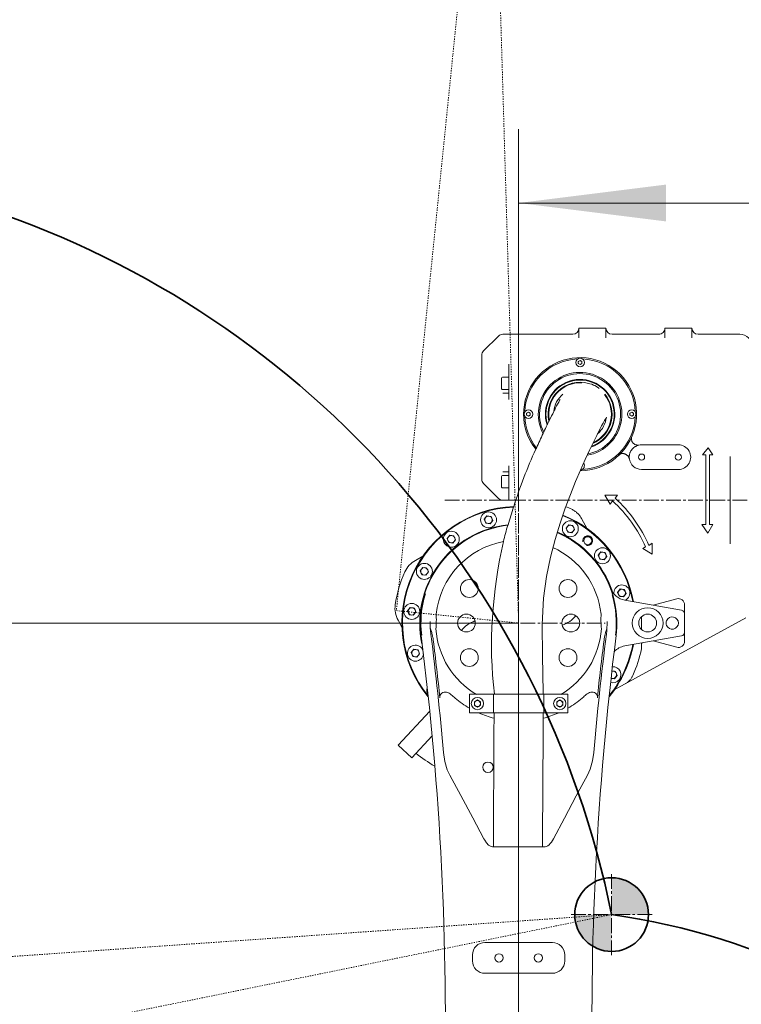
# Model space of a CAD drawing. Header units: millimetres. Extents: x -4455 to 4455, y -3150 to 3150.
# Tile 8 of 22: x -1795 to -1207, y 990 to 1791. Entities that reach past the tile are written whole.
import ezdxf

# ---------------------------------------------------------------- set-up
doc = ezdxf.new("R2010")
doc.units = ezdxf.units.MM
doc.linetypes.add('点画线', pattern=[18, 12, -2, 2, -2])
doc.linetypes.add('虚线', pattern=[2, 1, -1])
doc.layers.get('0').update_dxf_attribs({"lineweight": 35})
for name, color, linetype, lineweight in [('中心线层', 1, '点画线', 18), ('尺寸线层', 7, 'Continuous', 18), ('粗实线层', 7, 'Continuous', 35), ('细实线层', 7, 'Continuous', 18), ('虚线层', 6, '虚线', 18)]:
    doc.layers.add(name, color=color, linetype=linetype, lineweight=lineweight)
doc.styles.add('标准', font='txt', dxfattribs={"width": 0.667})
doc.dimstyles.new('标准', dxfattribs={"dimscale": 30, "dimtxt": 3.5, "dimasz": 4, "dimexe": 2, "dimexo": 0, "dimtad": 1, "dimdsep": 46, "dimtxsty": '标准', "dimblk": '_CAXARROW', "dimcen": 0, "dimdle": 6, "dimazin": 2, "dimtfac": 0.7071067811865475, "dimtdec": 3, "dimtmove": 2, "dimatfit": 3, "dimfxl": 0, "dimfrac": 2, "dimtolj": 1, "dimarcsym": 0})

# ---------------------------------------------------------------- blocks, each defined once
blk = doc.blocks.new('3214324')
at = {"layer": '虚线层', "color": 3}
for p, q in [((0, 0), (760, 100.0000000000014)), ((-1.364242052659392e-11, 99.99999999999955), (0, 0))]:
    blk.add_line(p, q, dxfattribs=at)
at = {"layer": '虚线层', "color": 1}
blk.add_line((760, 100.000000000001), (-1.364242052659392e-11, 99.99999999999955), dxfattribs=at)
blk = doc.blocks.new('231234')
at = {"layer": '中心线层'}
for p, q in [((169.9999999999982, 1211.7256102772), (169.9999999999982, 1406.451109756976)), ((109.9764969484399, 1382.225610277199), (1335.012314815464, 1382.225610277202)), ((99.49999999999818, 1282.225610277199), (240.4999999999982, 1282.2256102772))]:
    blk.add_line(p, q, dxfattribs=at)
at = {"layer": '细实线层', "color": 7, "linetype": 'Continuous'}
for p, q in [((141.464466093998, 1503.6900763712), (153.5355339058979, 1515.7611441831)), ((157.071067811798, 1517.2256102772), (213.9999999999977, 1517.2256102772)), ((169.9999999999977, 1462.2772387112), (169.9999999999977, 1517.2256102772)), ((218.9999999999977, 1522.2256102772), (218.9999999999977, 1514.296678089)), ((218.9999999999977, 1522.2256102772), (240.9999999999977, 1522.2256102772)), ((240.9999999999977, 1522.2256102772), (240.9999999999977, 1514.296678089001)), ((245.9999999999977, 1517.2256102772), (283.9999999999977, 1517.2256102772)), ((288.9999999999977, 1522.2256102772), (288.9999999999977, 1514.296678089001)), ((288.9999999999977, 1522.2256102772), (310.9999999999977, 1522.2256102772)), ((310.9999999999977, 1522.2256102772), (310.9999999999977, 1514.296678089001)), ((315.9999999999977, 1517.2256102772), (349.9999999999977, 1517.2256102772)), ((139.9999999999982, 1399.296678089), (139.9999999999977, 1500.1545424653)), ((161.9999999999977, 1492.9975898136), (161.9999999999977, 1464.2256102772)), ((218.4999999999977, 1495.091635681), (219.9999999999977, 1495.9576610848)), ((218.4999999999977, 1495.091635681), (218.4999999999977, 1493.3595848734)), ((219.9999999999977, 1492.4935594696), (218.4999999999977, 1493.3595848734)), ((219.9999999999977, 1495.9576610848), (221.4999999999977, 1495.091635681)), ((221.4999999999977, 1493.3595848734), (219.9999999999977, 1492.4935594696)), ((221.4999999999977, 1493.3595848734), (221.4999999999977, 1495.091635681)), ((155.9999999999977, 1481.4756102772), (155.9999999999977, 1472.9756102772)), ((161.9999999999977, 1482.2256102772), (156.7499999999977, 1482.2256102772)), ((161.9999999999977, 1472.2256102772), (156.7499999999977, 1472.2256102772)), ((161.9999999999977, 1469.2256102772), (157.071067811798, 1469.2256102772)), ((200.9430656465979, 1458.9253578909), (200.0755670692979, 1457.2493177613)), ((176.4999999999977, 1453.091635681), (177.9999999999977, 1453.9576610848)), ((176.4999999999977, 1453.091635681), (176.4999999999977, 1451.3595848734)), ((177.9999999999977, 1450.4935594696), (176.4999999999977, 1451.3595848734)), ((177.9999999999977, 1453.9576610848), (179.4999999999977, 1453.091635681)), ((179.4999999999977, 1451.3595848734), (177.9999999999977, 1450.4935594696)), ((179.4999999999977, 1451.3595848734), (179.4999999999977, 1453.091635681)), ((260.4999999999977, 1453.091635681), (261.9999999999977, 1453.9576610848)), ((260.4999999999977, 1453.091635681), (260.4999999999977, 1451.3595848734)), ((261.9999999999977, 1450.4935594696), (260.4999999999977, 1451.3595848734)), ((261.9999999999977, 1453.9576610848), (263.4999999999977, 1453.091635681)), ((263.4999999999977, 1451.3595848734), (261.9999999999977, 1450.4935594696)), ((263.4999999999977, 1451.3595848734), (263.4999999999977, 1453.091635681)), ((235.8827558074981, 1439.3915200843), (237.5549084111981, 1442.6643183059)), ((237.5549084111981, 1442.6643183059), (238.7204638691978, 1444.8657135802)), ((299.9999999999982, 1427.2256102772), (269.9999999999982, 1427.2256102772)), ((324.1867234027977, 1424.8381043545), (319.6262463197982, 1419.1196538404)), ((319.6262463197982, 1419.1196538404), (322.3899999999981, 1419.1196538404)), ((322.3899999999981, 1419.1196538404), (322.3899999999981, 1362.3565457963)), ((328.1537536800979, 1419.1196538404), (324.1867234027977, 1424.8381043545)), ((325.3899999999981, 1362.3565457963), (325.3899999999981, 1419.1196538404)), ((325.3899999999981, 1419.1196538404), (328.1537536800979, 1419.1196538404)), ((161.9999999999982, 1382.2256102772), (161.9999999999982, 1410.2256102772)), ((341.9999999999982, 1346.6025793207), (341.9999999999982, 1417.848641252)), ((161.9999999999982, 1402.2256102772), (156.7499999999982, 1402.2256102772)), ((157.071067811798, 1405.2256102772), (161.9999999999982, 1405.2256102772)), ((221.4999999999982, 1409.3595848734), (221.4578129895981, 1409.3352281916)), ((221.4999999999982, 1409.3595848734), (221.4999999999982, 1409.4290568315)), ((269.9999999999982, 1407.2256102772), (299.9999999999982, 1407.2256102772)), ((141.464466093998, 1395.7611441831), (153.5355339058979, 1383.6900763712)), ((155.9999999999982, 1401.4756102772), (155.9999999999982, 1392.9756102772)), ((161.9999999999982, 1392.2256102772), (156.7499999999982, 1392.2256102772)), ((250.4016091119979, 1386.3956102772), (240.0516494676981, 1386.3667076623)), ((240.0516494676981, 1386.3667076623), (244.4821215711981, 1379.056888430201)), ((248.5189996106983, 1383.7843473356), (250.4016091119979, 1386.3956102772)), ((167.7839571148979, 1382.2256102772), (157.071067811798, 1382.2256102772)), ((244.4821215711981, 1379.056888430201), (246.5031901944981, 1381.5625209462)), ((142.0716321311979, 1366.7199000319), (144.213957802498, 1369.4421124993)), ((143.357974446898, 1363.5034853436), (142.0716321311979, 1366.7199000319)), ((143.357974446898, 1363.5034853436), (146.7866424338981, 1363.0092831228)), ((147.6426257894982, 1368.9479102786), (144.213957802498, 1369.4421124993)), ((148.9289681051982, 1365.7314955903), (146.7866424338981, 1363.0092831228)), ((147.6426257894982, 1368.9479102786), (148.9289681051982, 1365.7314955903)), ((208.6444596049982, 1359.4407479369), (210.7867852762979, 1362.1629604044)), ((214.2154532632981, 1361.6687581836), (210.7867852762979, 1362.1629604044)), ((225.7192086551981, 1358.8990660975), (221.0522045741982, 1367.4357547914)), ((322.3899999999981, 1362.3565457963), (319.1122378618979, 1362.3565457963)), ((319.1122378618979, 1362.3565457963), (323.921774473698, 1355.423627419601)), ((323.921774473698, 1355.423627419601), (328.1537536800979, 1362.3565457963)), ((328.1537536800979, 1362.3565457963), (325.3899999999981, 1362.3565457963)), ((209.9308019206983, 1356.2243332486), (208.6444596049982, 1359.4407479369)), ((209.9308019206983, 1356.2243332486), (213.359469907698, 1355.7301310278)), ((215.5017955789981, 1358.4523434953), (213.359469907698, 1355.7301310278)), ((214.2154532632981, 1361.6687581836), (215.5017955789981, 1358.4523434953)), ((111.7911189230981, 1350.950144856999), (113.9334445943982, 1353.672357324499)), ((113.0774612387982, 1347.7337301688), (111.7911189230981, 1350.950144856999)), ((113.0774612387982, 1347.7337301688), (116.5061292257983, 1347.239527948)), ((117.3621125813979, 1353.1781551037), (113.9334445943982, 1353.672357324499)), ((118.648454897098, 1349.9617404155), (116.5061292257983, 1347.239527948)), ((117.3621125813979, 1353.1781551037), (118.648454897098, 1349.9617404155)), ((278.679999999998, 1347.1938757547), (275.9799999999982, 1345.3208191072)), ((278.679999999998, 1338.2838757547), (278.679999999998, 1347.1938757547)), ((234.801664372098, 1337.5000255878), (236.9439900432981, 1340.2222380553)), ((240.3726580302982, 1339.7280358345), (236.9439900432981, 1340.2222380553)), ((240.3726580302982, 1339.7280358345), (241.6590003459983, 1336.5116211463)), ((273.2180256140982, 1344.1496060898), (271.1085991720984, 1342.871085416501)), ((271.1085991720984, 1342.871085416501), (278.679999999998, 1338.2838757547)), ((86.08634837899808, 1333.2231501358), (92.14027442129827, 1336.5328391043)), ((236.088006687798, 1334.2836108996), (234.801664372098, 1337.5000255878)), ((236.088006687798, 1334.2836108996), (239.5166746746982, 1333.7894086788)), ((241.6590003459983, 1336.5116211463), (239.5166746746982, 1333.7894086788)), ((89.85039657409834, 1324.79294009), (91.992722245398, 1327.5151525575)), ((91.13673888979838, 1321.5765254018), (89.85039657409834, 1324.79294009)), ((95.42139023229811, 1327.0209503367), (91.992722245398, 1327.5151525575)), ((96.70773254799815, 1323.804535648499), (94.56540687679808, 1321.082323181)), ((95.42139023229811, 1327.0209503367), (96.70773254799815, 1323.804535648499)), ((91.13673888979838, 1321.5765254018), (94.56540687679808, 1321.082323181)), ((250.5714195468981, 1307.2195123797), (252.7137452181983, 1309.9417248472)), ((251.8577618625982, 1304.0030976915), (250.5714195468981, 1307.2195123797)), ((256.1424132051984, 1309.4475226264), (252.7137452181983, 1309.9417248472)), ((257.4287555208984, 1306.2311079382), (255.2864298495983, 1303.5088954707)), ((256.1424132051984, 1309.4475226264), (257.4287555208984, 1306.2311079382)), ((251.8577618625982, 1304.0030976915), (255.2864298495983, 1303.5088954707)), ((302.5209445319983, 1292.6627346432), (256.3488356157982, 1300.8041232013)), ((298.7059047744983, 1301.9173342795), (279.3893046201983, 1296.7414668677)), ((79.58974116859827, 1292.230483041), (81.73206683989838, 1294.9526955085)), ((80.8760834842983, 1289.0140683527), (79.58974116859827, 1292.230483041)), ((85.16073482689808, 1294.4584932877), (81.73206683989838, 1294.9526955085)), ((86.44707714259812, 1291.2420785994), (84.30475147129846, 1288.5198661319)), ((85.16073482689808, 1294.4584932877), (86.44707714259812, 1291.2420785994)), ((304.9999999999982, 1267.3635154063), (304.9999999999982, 1297.087705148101)), ((75.19500928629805, 1278.442469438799), (71.83353734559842, 1284.5911144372)), ((80.8760834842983, 1289.0140683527), (84.30475147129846, 1288.5198661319)), ((247.8597255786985, 1227.9183814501), (354.7969498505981, 1286.381096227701)), ((269.9999999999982, 1287.3532537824), (269.9999999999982, 1277.0953738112)), ((256.3488356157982, 1263.6470973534), (302.5209445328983, 1271.7884859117)), ((269.9999999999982, 1261.2808509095), (269.9999999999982, 1266.0541659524)), ((279.3893046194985, 1267.7097536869), (298.7059047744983, 1262.5338862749)), ((82.57124447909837, 1258.2201126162), (84.71357015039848, 1260.9423250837)), ((83.85758679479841, 1255.0036979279), (82.57124447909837, 1258.2201126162)), ((88.14223813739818, 1260.4481228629), (84.71357015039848, 1260.9423250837)), ((88.14223813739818, 1260.4481228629), (89.42858045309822, 1257.2317081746)), ((83.85758679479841, 1255.0036979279), (87.2862547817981, 1254.5094957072)), ((89.42858045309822, 1257.2317081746), (87.2862547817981, 1254.5094957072)), ((248.8632611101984, 1242.8746951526), (245.9055495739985, 1243.3010145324)), ((248.8632611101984, 1242.8746951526), (250.1496034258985, 1239.6582804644)), ((245.2267390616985, 1237.3368499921), (248.0072777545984, 1236.9360679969)), ((250.1496034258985, 1239.6582804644), (248.0072777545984, 1236.9360679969)), ((129.9999999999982, 1224.2256102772), (129.9999999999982, 1209.2256102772)), ((209.9999999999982, 1224.2256102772), (129.9999999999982, 1224.2256102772)), ((133.9999999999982, 1218.1689859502), (136.4999999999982, 1219.6123616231)), ((133.9999999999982, 1218.1689859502), (133.9999999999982, 1215.2822346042)), ((136.4999999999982, 1219.6123616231), (138.9999999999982, 1218.1689859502)), ((138.9999999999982, 1215.2822346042), (138.9999999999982, 1218.1689859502)), ((149.4999999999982, 1224.2256102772), (149.4999999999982, 1209.2256102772)), ((190.4999999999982, 1224.2256102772), (190.4999999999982, 1209.2256102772)), ((200.9999999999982, 1218.1689859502), (203.4999999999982, 1219.6123616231)), ((200.9999999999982, 1218.1689859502), (200.9999999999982, 1215.2822346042)), ((203.4999999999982, 1219.6123616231), (205.9999999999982, 1218.1689859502)), ((205.9999999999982, 1215.2822346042), (205.9999999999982, 1218.1689859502)), ((209.9999999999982, 1224.2256102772), (209.9999999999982, 1209.2256102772)), ((221.8543754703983, 1221.3129668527), (221.7235242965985, 1221.1954780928)), ((72.04910604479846, 1182.731903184), (97.62316585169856, 1210.6410920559)), ((136.4999999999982, 1213.8388589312), (133.9999999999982, 1215.2822346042)), ((138.9999999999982, 1215.2822346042), (136.4999999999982, 1213.8388589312)), ((203.4999999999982, 1213.8388589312), (200.9999999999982, 1215.2822346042)), ((205.9999999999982, 1215.2822346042), (203.4999999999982, 1213.8388589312)), ((209.9999999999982, 1209.2256102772), (129.9999999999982, 1209.2256102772)), ((83.10826609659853, 1172.5980500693), (99.5424808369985, 1190.5328483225)), ((83.10826609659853, 1172.5980500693), (72.04910604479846, 1182.731903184)), ((108.8469155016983, 1177.0226293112), (108.8595481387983, 1176.879505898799)), ((231.1407692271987, 1176.8830681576), (231.1530844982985, 1177.0226293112)), ((228.1900109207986, 1163.275104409), (226.0467268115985, 1158.4902939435)), ((113.9532276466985, 1158.4903760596), (113.9544433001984, 1158.488169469)), ((226.0467268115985, 1158.4902939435), (226.0455566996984, 1158.4881694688)), ((207.1865775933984, 1123.5390092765), (198.2692523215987, 1106.6699546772)), ((148.7410374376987, 1100.1098342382), (191.2589625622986, 1100.1098342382)), ((142.4999999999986, 1022.2256102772), (197.4999999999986, 1022.2256102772)), ((132.4999999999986, 1007.2256102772), (132.4999999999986, 1012.2256102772)), ((207.4999999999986, 1012.2256102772), (207.4999999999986, 1007.2256102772)), ((197.4999999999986, 997.2256102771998), (142.4999999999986, 997.2256102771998))]:
    blk.add_line(p, q, dxfattribs=at)
for points in [[(232.0459649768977, 1475.4127939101), (230.9963309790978, 1475.9198607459), (229.4694628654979, 1476.529302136), (227.9108224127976, 1477.007834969), (226.8552040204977, 1477.2402652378)], [(235.4245361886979, 1473.1047477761), (235.0121969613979, 1473.5231725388), (232.0459649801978, 1475.4127939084)], [(202.5843318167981, 1462.0685663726), (202.189226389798, 1461.2961318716), (201.6752243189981, 1460.3148770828), (200.9430656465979, 1458.9253578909)], [(203.6906068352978, 1464.2298943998), (203.357726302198, 1463.5893483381), (202.9769735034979, 1462.8450141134), (202.5843318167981, 1462.0685663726)], [(238.7204638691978, 1444.8657135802), (239.7911504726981, 1446.9420480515), (240.2826149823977, 1447.885969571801), (240.5525406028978, 1448.4019221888), (240.7557557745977, 1448.8061371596)], [(230.8272416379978, 1429.3762941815), (233.5863452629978, 1434.90621064), (235.8827558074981, 1439.3915200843)], [(220.2823278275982, 1406.7208174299), (224.1164378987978, 1415.2483079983), (227.647968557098, 1422.8202095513), (230.8272416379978, 1429.3762941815)], [(189.0163110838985, 1280.9861922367), (190.100571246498, 1302.3672943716), (192.563482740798, 1319.9996003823), (195.8354071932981, 1335.7201952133), (199.6146725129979, 1350.1609609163), (203.6883703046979, 1363.4786472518), (207.8860022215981, 1375.7176304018), (212.0985208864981, 1386.9671490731), (216.2529202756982, 1397.2926342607), (220.2823278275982, 1406.7208174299)], [(190.0051277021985, 1224.2268848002), (190.0089502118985, 1225.7110904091), (189.3591462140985, 1255.6081232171), (189.0163110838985, 1280.9861922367)], [(150.0050937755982, 1209.2249021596), (150.0033550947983, 1207.9847171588), (149.9235979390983, 1191.9105995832), (149.8304675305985, 1174.7907215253)], [(189.4863742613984, 1100.1125786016), (189.4938580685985, 1104.946380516), (189.7028958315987, 1151.3249127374), (189.9201112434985, 1191.2166597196), (189.9664960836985, 1209.2269842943)], [(113.9532276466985, 1158.4903760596), (111.9540062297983, 1162.8884937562), (109.9866057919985, 1169.570092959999), (108.8594567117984, 1176.880495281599)], [(149.8304675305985, 1174.7907215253), (149.7301586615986, 1156.5163889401), (149.6290077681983, 1136.9808909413), (149.5350535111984, 1116.0558071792), (149.4806225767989, 1100.1071135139)], [(231.1407625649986, 1176.8830254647), (230.1276015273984, 1170.0983562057), (228.1900109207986, 1163.275104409)], [(141.7307476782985, 1106.6699546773), (132.7552102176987, 1123.6483905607), (123.0438380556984, 1141.7645572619), (113.9544433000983, 1158.4881694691)], [(226.0455566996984, 1158.4881694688), (216.8973347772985, 1141.6555969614), (207.1865775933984, 1123.5390092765)], [(148.7410374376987, 1100.1096376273), (147.5842258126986, 1100.3163434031), (145.5504961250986, 1101.5468151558), (143.8621227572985, 1103.3292956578), (142.3712736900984, 1105.5203724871), (141.7307717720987, 1106.6699087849)], [(198.2692196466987, 1106.6698924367), (197.5081147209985, 1105.319075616), (196.6735833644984, 1104.0450020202), (195.7844816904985, 1102.8980719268), (194.8271804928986, 1101.8856016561), (193.7759939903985, 1101.0270543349), (192.6493611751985, 1100.4044227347), (191.4670824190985, 1100.1167805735), (191.2589625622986, 1100.1098339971)]]:
    blk.add_lwpolyline(points, dxfattribs=at)
for centre, radius in [((219.9999999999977, 1494.2256102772), 3.5), ((219.9999999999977, 1494.2256102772), 1.5), ((177.9999999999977, 1452.2256102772), 3.5), ((177.9999999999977, 1452.2256102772), 1.5), ((261.9999999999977, 1452.2256102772), 3.5), ((261.9999999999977, 1452.2256102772), 1.5), ((269.9999999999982, 1417.2256102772), 2.5), ((299.9999999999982, 1417.2256102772), 2.5), ((145.5003001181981, 1366.2256978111), 6.5), ((145.5003001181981, 1366.2256978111), 3), ((212.0731275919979, 1358.9465457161), 6.5), ((115.2197869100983, 1350.4559426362), 6.5), ((212.0731275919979, 1358.9465457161), 3), ((115.2197869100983, 1350.4559426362), 3), ((226.2322162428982, 1349.2643144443), 3.25), ((238.2303323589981, 1337.0058233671), 6.5), ((238.2303323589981, 1337.0058233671), 3), ((93.27906456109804, 1324.2987378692), 6.5), ((93.27906456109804, 1324.2987378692), 3), ((129.8615498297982, 1310.3308556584), 7.25), ((210.1384501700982, 1310.3308556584), 7.25), ((254.0000875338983, 1306.7253101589), 3), ((83.01840915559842, 1291.7362808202), 6.5), ((83.01840915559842, 1291.7362808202), 3), ((274.9999999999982, 1282.2256102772), 12.5), ((127.4999999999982, 1282.2256102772), 7.25), ((212.4999999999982, 1282.2256102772), 7.25), ((274.9999999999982, 1282.2256102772), 7.25), ((85.99991246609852, 1257.7259103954), 3), ((129.8615498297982, 1254.120364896), 7.25), ((210.1384501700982, 1254.120364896), 7.25), ((136.4999999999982, 1216.7256102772), 5), ((136.4999999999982, 1216.7256102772), 2.5), ((203.4999999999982, 1216.7256102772), 5), ((203.4999999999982, 1216.7256102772), 2.5), ((145.0505971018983, 1164.8478981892), 4.25), ((153.9999999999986, 1009.7256102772), 3.4), ((185.9999999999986, 1009.7256102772), 3.4)]:
    blk.add_circle(centre, radius, dxfattribs=at)
for centre, radius, start, end in [((157.071067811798, 1512.2256102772), 5, 90, 135.0000000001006), ((213.9999999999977, 1522.2256102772), 5, 270, 0), ((245.9999999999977, 1522.2256102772), 5, 180.0000000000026, 270), ((283.9999999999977, 1522.2256102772), 5, 270, 5.211020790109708e-12), ((315.9999999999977, 1522.2256102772), 5, 180.0000000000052, 270), ((349.9999999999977, 1507.2256102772), 10, 1.302755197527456e-12, 90), ((144.9999999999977, 1500.1545424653), 4.99999999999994, 135.0000000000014, 180), ((219.9999999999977, 1452.2256102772), 46.00000000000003, 270.2234096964, 218.3917964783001), ((219.9999999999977, 1452.2256102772), 45.00000000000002, 92.58677638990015, 177.4393700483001), ((219.9999999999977, 1452.2256102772), 45.00000000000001, 2.560629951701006, 87.41322361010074), ((219.9999999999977, 1452.2256102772), 33.99999999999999, 279.7429697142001, 207.5380955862), ((219.9999999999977, 1452.2256102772), 32.99999999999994, 280.9376287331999, 206.1441708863), ((156.7499999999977, 1481.4756102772), 0.75, 90, 180), ((219.9999999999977, 1452.2256102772), 28.25000000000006, 288.5208039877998, 198.0501226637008), ((219.9999999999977, 1452.2256102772), 27.74999999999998, 289.5256757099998, 196.9868864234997), ((219.9999999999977, 1452.2256102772), 26.00000000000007, 74.67596034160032, 192.7259767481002), ((219.9999999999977, 1452.2256102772), 25.49999999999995, 86.6856169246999, 191.2947904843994), ((156.7499999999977, 1472.9756102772), 0.75, 179.9999999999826, 270), ((219.9999999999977, 1452.2256102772), 21.49999999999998, 130.6575123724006, 174.1994502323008), ((219.9999999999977, 1452.2256102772), 26.00000000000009, 293.5145109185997, 38.75999999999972), ((219.9999999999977, 1452.2256102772), 25.49999999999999, 294.8410673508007, 38.75999999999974), ((219.9999999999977, 1452.2256102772), 45, 182.5606299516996, 217.7483320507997), ((219.9999999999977, 1452.2256102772), 45.00000000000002, 272.5867763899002, 357.4393700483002), ((219.9999999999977, 1452.2256102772), 21.50000000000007, 311.6540943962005, 353.7602222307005), ((269.9999999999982, 1417.2256102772), 10, 89.99999999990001, 102.7476842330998), ((299.9999999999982, 1417.2256102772), 10, 269.9999999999, 89.99999999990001), ((219.9999999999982, 1410.2256102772), 3.499999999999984, 274.8374568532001, 36.76784896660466), ((269.9999999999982, 1417.2256102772), 9.999999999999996, 187.2653253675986, 270), ((156.7499999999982, 1401.4756102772), 0.75, 90, 180), ((144.9999999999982, 1399.296678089), 5, 179.9999999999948, 224.9999999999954), ((156.7499999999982, 1392.9756102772), 0.75, 179.9999999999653, 270), ((157.071067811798, 1387.2256102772), 4.99999999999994, 225.0000000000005, 270), ((173.6899999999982, 1301.3256102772), 108.35, 23.28079445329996, 47.77696479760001), ((173.6899999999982, 1301.3256102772), 111.35, 23.27267240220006, 47.77713551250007), ((169.9999999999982, 1282.2256102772), 94.99999999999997, 92.41233897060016, 219.0064446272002), ((169.9999999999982, 1282.2256102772), 94.50000000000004, 92.52422990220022, 218.5353190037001), ((169.9999999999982, 1282.2256102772), 95.00000000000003, 10.53073024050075, 67.74415785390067), ((169.9999999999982, 1282.2256102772), 102.1698729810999, 65.0030518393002, 67.95915341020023), ((169.9999999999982, 1282.2256102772), 80.49999999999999, 96.07096810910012, 192.1664146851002), ((169.9999999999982, 1282.2256102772), 94.49999999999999, 10.64384643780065, 67.72423198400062), ((169.9999999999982, 1282.2256102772), 80.00000000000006, 96.24584106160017, 187.2051484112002), ((169.9999999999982, 1282.2256102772), 79.99999999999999, 352.7199421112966, 66.90393466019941), ((169.9999999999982, 1282.2256102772), 80.5, 18.69202393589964, 66.95278067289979), ((169.9999999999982, 1282.2256102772), 67.49999999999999, 100.5291396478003, 173.7988493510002), ((169.9999999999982, 1282.2256102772), 67.50000000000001, 6.201276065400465, 65.52769747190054), ((95.68024808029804, 1315.6744439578), 20.00000000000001, 118.6654829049, 155.7690842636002), ((169.9999999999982, 1282.2256102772), 101.5, 155.7690842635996, 171.5618815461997), ((258.9535582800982, 1315.5762394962), 14.99999999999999, 200.5521175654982, 260.0000000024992), ((254.0000875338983, 1306.7253101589), 6.500000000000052, 293.0812738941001, 188.373058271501), ((169.9999999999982, 1282.2256102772), 79.50000000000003, 162.6754391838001, 187.1831490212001), ((169.9999999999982, 1282.2256102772), 79.50000000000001, 352.7864427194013, 16.81594254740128), ((299.9999999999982, 1297.087705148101), 5, 2.605510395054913e-12, 104.9999999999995), ((89.38224352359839, 1294.1850141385), 20.00000000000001, 171.5618815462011, 208.665482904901), ((301.9999999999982, 1289.7083113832), 3, 4.342517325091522e-12, 80.00000002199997), ((169.9999999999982, 1282.2256102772), 72, 178.8873733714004, 187.2051484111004), ((142.7078670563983, 1260.3135250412), 24.99999999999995, 109.2947761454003, 140.2980964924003), ((197.2921329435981, 1304.1376955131), 24.99999999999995, 289.2947761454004, 320.2980964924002), ((169.9999999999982, 1282.2256102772), 72, 352.7948515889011, 1.112621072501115), ((294.9999999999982, 1282.2256102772), 4.999999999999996, 157.4999999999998, 202.5000000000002), ((294.9999999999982, 1282.2256102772), 5.000000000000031, 202.5150828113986, 157.4849171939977), ((169.9999999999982, 1282.2256102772), 67.5, 183.9797728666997, 239.4653201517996), ((169.9999999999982, 1282.2256102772), 67.49999999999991, 300.5346798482, 356.0220412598), ((301.9999999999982, 1274.742909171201), 2.999999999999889, 279.9999999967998, 0), ((-2389.626863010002, 958.6358666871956), 2500, 349.8897756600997, 7.205148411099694), ((-2389.626863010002, 958.6358666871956), 2508, 4.992157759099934, 7.205148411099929), ((-2389.626863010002, 958.6358666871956), 2509.3397458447, 6.00923448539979, 7.08810650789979), ((2729.626863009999, 958.6358666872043), 2500, 172.7948515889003, 190.1102243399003), ((2729.626863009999, 958.6358666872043), 2508, 172.7948515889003, 175.0077842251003), ((2729.626863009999, 958.6358666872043), 2509.3397458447, 172.9118934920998, 173.9907655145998), ((274.8835432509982, 1263.7406879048), 5, 150.4896395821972, 167.6097085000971), ((299.9999999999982, 1267.3635154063), 4.999999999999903, 254.9999999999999, 0), ((85.99991246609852, 1257.7259103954), 6.499999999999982, 19.31165502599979, 354.0387948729), ((169.9999999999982, 1282.2256102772), 95.00000000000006, 320.9899468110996, 349.4568494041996), ((169.9999999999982, 1282.2256102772), 94.50000000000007, 321.4528485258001, 349.3426217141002), ((258.9535582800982, 1248.8749810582), 14.99999999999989, 99.99999999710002, 138.2552905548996), ((169.9999999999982, 1282.2256102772), 102.1698729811, 335.3385062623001, 348.1705379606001), ((246.7209354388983, 1240.1524826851), 6.500000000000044, 253.3422529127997, 93.70225853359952), ((246.7209354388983, 1240.1524826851), 2.999999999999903, 240.5065896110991, 106.4440359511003), ((101.7696676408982, 1227.445397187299), 6.500000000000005, 161.4814692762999, 210.2547228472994), ((169.9999999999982, 1282.2256102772), 79.99999999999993, 229.7184577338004, 239.9908100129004), ((169.9999999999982, 1282.2256102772), 79.99999999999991, 300.0092040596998, 310.2815422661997), ((169.9999999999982, 1282.2256102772), 80.00000000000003, 246.3115701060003, 255.4584625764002), ((169.9999999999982, 1282.2256102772), 80.00000000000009, 284.5004077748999, 293.6884811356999), ((169.9999999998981, 1282.2256102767), 135, 231.7480226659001, 239.5949271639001), ((142.4999999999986, 1012.2256102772), 10, 90, 179.9999999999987), ((197.4999999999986, 1012.2256102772), 10, 0, 90), ((142.4999999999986, 1007.2256102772), 10, 179.9999999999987, 270), ((197.4999999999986, 1007.2256102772), 10, 270, 0)]:
    blk.add_arc(centre, radius, start, end, dxfattribs=at)
at = {"layer": '细实线层', "color": 2, "linetype": 'Continuous'}
for centre, radius, start, end in [((226.2322162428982, 1349.2643144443), 4.000000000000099, 254.9999999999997, 195.0000000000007), ((143.3924679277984, 1315.366057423), 7.999999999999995, 182.6038500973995, 194.9999999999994)]:
    blk.add_arc(centre, radius, start, end, dxfattribs=at)
at = {"layer": '细实线层', "color": 7, "linetype": 'Continuous'}
for points, knots in [([(200.0755670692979, 1457.2493177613), (199.5850256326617, 1456.300109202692), (197.8780579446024, 1452.967496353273), (196.037079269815, 1449.397602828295), (194.3732392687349, 1445.944926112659), (193.7468591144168, 1444.696122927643), (192.2973319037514, 1441.7723926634), (191.0632546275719, 1439.248522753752), (188.2746596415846, 1432.929179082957), (186.0865681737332, 1428.273587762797), (177.1091041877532, 1408.921973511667), (171.0507993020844, 1392.788202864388), (164.3560526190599, 1372.043411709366), (163.1430025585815, 1366.796761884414), (159.7946034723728, 1357.651139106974), (148.8333652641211, 1312.627492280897), (145.2316211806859, 1265.432179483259), (150.3702726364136, 1224.2256102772)], [0, 0, 0, 0, 663.7800361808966, 2326.201538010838, 2494.900249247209, 3044.772817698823, 3194.094005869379, 4522.259759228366, 4789.390982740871, 7485.094270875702, 7717.641715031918, 18042.25380761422, 18152.65689475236, 21259.84684143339, 21375.14308428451, 24202.50276611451, 50000.10257341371, 50000.10257341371, 50000.10257341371, 50000.10257341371]), ([(260.0678400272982, 1416.1800746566), (260.0648199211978, 1416.2178028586), (260.0591883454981, 1416.2934062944), (260.0272757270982, 1416.4416505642), (260.019702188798, 1416.6312056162), (260.004591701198, 1416.8574623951), (259.999105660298, 1417.1601779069), (260.0024411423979, 1417.538517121), (260.0299896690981, 1418.1432305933), (260.1173865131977, 1418.8960294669), (260.3166598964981, 1419.7831742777), (260.5983248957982, 1420.6474474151), (261.0651475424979, 1421.764275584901), (261.8207417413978, 1423.0858427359), (263.0319874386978, 1424.4494511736), (264.203927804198, 1425.416333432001), (265.2392796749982, 1426.0473240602), (266.3365576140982, 1426.559927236), (267.2037145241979, 1426.8457110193), (267.7934198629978, 1426.9791226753)], [0, 0, 0, 0, 429.7854322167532, 859.3438596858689, 1717.934281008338, 2576.790735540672, 3436.037122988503, 5154.36574423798, 6872.727535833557, 10308.31849128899, 13744.04413395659, 17180.12998482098, 20616.41008773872, 27481.56301897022, 34348.12038133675, 41215.82047201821, 44652.46310219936, 48088.67832620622, 54954.18505797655, 54954.18505797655, 54954.18505797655, 54954.18505797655]), ([(267.793420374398, 1426.9791227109), (267.3683109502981, 1426.9205298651), (266.7096201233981, 1426.9206379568), (265.8591209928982, 1427.1147003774), (265.2309609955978, 1427.3504278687), (264.6011999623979, 1427.612126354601), (263.8084505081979, 1428.0727599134), (262.9570910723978, 1428.8373878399), (262.1982294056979, 1429.9549622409), (261.7724342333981, 1431.2144205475), (261.7297800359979, 1432.5268900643), (261.9602489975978, 1433.3703115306), (262.1327716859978, 1433.7640407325)], [0, 0, 0, 0, 4090.28524164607, 6167.382368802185, 8290.606151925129, 10477.51850077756, 12660.92948179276, 17001.48889029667, 21257.44975668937, 25406.61629683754, 29500.7196049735, 33598.05780467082, 33598.05780467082, 33598.05780467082, 33598.05780467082]), ([(260.0803536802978, 1415.9604560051), (260.0397556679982, 1416.171923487), (259.9147790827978, 1416.5888828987), (259.6454868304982, 1417.1852958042), (259.2918758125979, 1417.7450536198), (258.8502836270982, 1418.2497507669), (258.3520732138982, 1418.7120397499), (257.808158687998, 1419.1323947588), (257.2270059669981, 1419.4983464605), (256.619790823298, 1419.7954765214), (256.000771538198, 1420.0236893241), (255.1550419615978, 1420.2243346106), (254.0536927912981, 1420.185364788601), (252.802981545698, 1419.7692190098), (252.0821048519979, 1419.2570267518), (251.7677254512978, 1418.9568318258)], [0, 0, 0, 0, 2589.452028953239, 5206.058553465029, 7851.822277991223, 10518.60530786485, 13246.82027754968, 16014.58153299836, 18773.4771085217, 21491.09984231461, 24128.84789093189, 26693.86886621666, 31904.69360393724, 37127.38307405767, 42354.71238432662, 42354.71238432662, 42354.71238432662, 42354.71238432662]), ([(213.1739209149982, 1374.8252594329), (214.0034973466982, 1374.4384595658), (215.6116352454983, 1373.5473959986), (217.7798771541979, 1371.8415746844), (219.6213367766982, 1369.7871294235), (220.6131147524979, 1368.238938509), (221.0522045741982, 1367.4357547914)], [0, 0, 0, 0, 3532.202008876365, 7064.084812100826, 10596.18496802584, 14128.58251507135, 14128.58251507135, 14128.58251507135, 14128.58251507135]), ([(102.8955717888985, 1289.5178718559), (103.0208637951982, 1287.5176135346), (103.0846205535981, 1283.5099569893), (102.8637888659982, 1279.5078156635), (102.6597515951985, 1277.5189191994)], [0, 0, 0, 0, 3859.620583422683, 7709.913585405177, 7709.913585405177, 7709.913585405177, 7709.913585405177]), ([(237.3395994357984, 1277.5254529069), (237.1358766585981, 1279.5133632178), (236.9153978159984, 1283.5134871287), (236.9792307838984, 1287.5191129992), (237.1044740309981, 1289.5183616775)], [0, 0, 0, 0, 3684.052020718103, 7377.037790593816, 7377.037790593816, 7377.037790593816, 7377.037790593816]), ([(98.10595803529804, 1278.3211834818), (98.19728460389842, 1278.0439738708), (98.59887079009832, 1276.8034205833), (98.97010741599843, 1275.5528763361), (99.23540848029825, 1274.5761904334)], [0, 0, 0, 0, 1719.381029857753, 7681.523414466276, 7681.523414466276, 7681.523414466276, 7681.523414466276]), ([(99.23540848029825, 1274.5761904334), (99.29889066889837, 1274.3424855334), (99.5509553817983, 1273.3933786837), (99.78034262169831, 1272.4381618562), (99.9371049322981, 1271.7151230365)], [0, 0, 0, 0, 1888.384490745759, 7657.381191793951, 7657.381191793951, 7657.381191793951, 7657.381191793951]), ([(239.9975641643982, 1271.411262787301), (240.0465584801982, 1271.6443957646), (240.2472204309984, 1272.5653492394), (240.4730903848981, 1273.4807339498), (240.6532415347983, 1274.1616172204)], [0, 0, 0, 0, 1846.169948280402, 7304.362304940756, 7304.362304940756, 7304.362304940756, 7304.362304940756]), ([(240.6532415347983, 1274.1616172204), (240.7523742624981, 1274.5362904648), (241.1354079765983, 1275.9317856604), (241.5625517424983, 1277.3149651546), (241.8940609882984, 1278.3212499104)], [0, 0, 0, 0, 1961.146860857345, 7322.311532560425, 7322.311532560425, 7322.311532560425, 7322.311532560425]), ([(99.9371049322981, 1271.7151230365), (99.99836971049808, 1271.432549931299), (100.2348418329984, 1270.293489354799), (100.4275449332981, 1269.1447902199), (100.5354197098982, 1268.2772169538)], [0, 0, 0, 0, 1897.876346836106, 7636.39846657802, 7636.39846657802, 7636.39846657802, 7636.39846657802]), ([(239.4645613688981, 1268.2770647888), (239.5627816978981, 1269.0669934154), (239.7338212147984, 1270.1140647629), (239.9432936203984, 1271.1530235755), (239.9975641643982, 1271.411262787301)], [0, 0, 0, 0, 5475.980733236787, 7291.284836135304, 7291.284836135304, 7291.284836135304, 7291.284836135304]), ([(262.8508211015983, 1239.5945833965), (262.5401611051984, 1238.9179519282), (261.8405893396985, 1237.5990408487), (260.5461412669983, 1235.7701691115), (258.9731001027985, 1234.1702466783), (257.7379836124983, 1233.3189258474), (257.0850874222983, 1232.9619792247)], [0, 0, 0, 0, 3121.8420874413, 6243.023762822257, 9363.314494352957, 12483.31040504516, 12483.31040504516, 12483.31040504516, 12483.31040504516]), ([(118.2764757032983, 1221.1954780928), (117.7396986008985, 1221.6503865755), (116.6808134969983, 1222.5776675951), (115.0928525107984, 1223.9695893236), (113.3882226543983, 1225.2266474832), (111.4337780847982, 1226.0979318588), (109.2626829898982, 1226.2114959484), (107.2633108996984, 1225.2925434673), (106.0002231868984, 1223.4888936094), (105.8505885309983, 1222.0338511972), (105.9241498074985, 1221.3355109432)], [0, 0, 0, 0, 3040.321752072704, 6081.489290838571, 9124.583759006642, 12165.36869727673, 15201.31231099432, 18230.83886097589, 21258.32490898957, 24292.55768532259, 24292.55768532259, 24292.55768532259, 24292.55768532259]), ([(234.0758501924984, 1221.3355109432), (234.1486617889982, 1222.026766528), (234.0038066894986, 1223.466004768), (232.7695492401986, 1225.2596631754), (230.8046292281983, 1226.1951941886), (228.6545951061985, 1226.117711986), (226.7072553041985, 1225.2831699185), (225.0089252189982, 1224.0535292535), (223.4342704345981, 1222.6795792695), (222.3874196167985, 1221.7609607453), (221.8574788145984, 1221.3093254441)], [0, 0, 0, 0, 2915.976094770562, 5825.534357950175, 8736.632635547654, 11653.50166996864, 14575.19519933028, 17499.24106217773, 20420.86914085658, 23341.89828276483, 23341.89828276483, 23341.89828276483, 23341.89828276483])]:
    blk.add_open_spline(points, degree=3, knots=knots, dxfattribs=at)
blk.add_open_spline([(260.0802265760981, 1415.9609593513), (260.0810823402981, 1416.0341093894), (260.0736773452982, 1416.1071528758), (260.0678400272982, 1416.1800746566)], degree=3, dxfattribs=at)
blk = doc.blocks.new('231234r32')
at = {"layer": '粗实线层'}
h = blk.add_hatch(color=256, dxfattribs=at)
edge = h.paths.add_edge_path(flags=0)
edge.add_arc((-1.501554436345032e-10, -1.482263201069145e-10), 29.99999999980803, 200.27844975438, 246.4693637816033, ccw=False)
edge.add_arc((-3.996802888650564e-11, 1.609743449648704e-10), 29.99999999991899, 179.9999999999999, 200.2784497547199, ccw=False)
edge.add_line((-29.99999999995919, 0), (0, 0))
edge.add_arc((896.0837643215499, -406.5585902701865), 984.0000000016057, 155.5959186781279, 157.3428088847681)
edge = h.paths.add_edge_path(flags=0)
edge.add_arc((896.0837645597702, -406.5585903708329), 984.0000002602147, 157.0111475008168, 157.3428088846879, ccw=False)
edge.add_arc((896.0837643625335, -406.5585902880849), 984.0000000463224, 155.5959186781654, 157.0111475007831, ccw=False)
edge.add_line((0, 1.818989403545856e-12), (0, -30.00000000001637))
edge.add_arc((4.28511892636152e-10, -3.353051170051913e-11), 30.00000000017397, 246.4693637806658, 269.9999999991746, ccw=False)
edge = h.paths.add_edge_path(flags=0)
edge.add_arc((1577.668812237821, -795.3974596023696), 1766.832193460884, 152.9039432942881, 153.2445873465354, ccw=False)
edge.add_arc((1577.668812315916, -795.3974596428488), 1766.83219354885, 152.2717196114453, 152.9039432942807, ccw=False)
edge.add_arc((5.968843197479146e-10, 2.601368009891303e-10), 29.99999999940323, 0, 62.758153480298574, ccw=False)
edge.add_line((30.00000000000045, 0), (0, 0))
edge = h.paths.add_edge_path(flags=0)
edge.add_line((0, -4.547473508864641e-12), (0, 22.16471025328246))
edge.add_line((0, 22.16471025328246), (0, 30.0000000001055))
edge.add_arc((3.242366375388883e-10, 9.131362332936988e-10), 29.99999999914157, 62.75815347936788, 90.00000000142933, ccw=False)
edge.add_arc((1577.66881225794, -795.3974596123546), 1766.832193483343, 152.2717196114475, 153.2445873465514)
at = {"layer": '中心线层'}
for p, q in [((0, -33), (0, 33)), ((-33, 0), (33, 0))]:
    blk.add_line(p, q, dxfattribs=at)
at = {"layer": '粗实线层'}
blk.add_circle((0, 0), 30, dxfattribs=at)
blk = doc.blocks.new('*X9')
at = {"layer": '尺寸线层', "linetype": 'Continuous', "transparency": 16777216}
for points in [[(-1388.694845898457, 1641.690601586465), (-1268.694845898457, 1626.690601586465), (-1268.694845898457, 1656.690601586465)], [(-628.6948458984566, 1641.690601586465), (-748.6948458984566, 1626.690601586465), (-748.6948458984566, 1656.690601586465)]]:
    blk.add_hatch(color=0, dxfattribs=at).paths.add_polyline_path(points, flags=0)
at = {"layer": '尺寸线层', "color": 0, "linetype": 'Continuous', "transparency": 16777216}
for p, q in [((-1388.694845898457, 1399.868465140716), (-1388.694845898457, 1701.690601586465)), ((-628.6948458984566, 1399.86846514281), (-628.6948458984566, 1701.690601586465)), ((-628.6948458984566, 1641.690601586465), (-1388.694845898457, 1641.690601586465))]:
    blk.add_line(p, q, dxfattribs=at)
at = {"layer": '尺寸线层', "color": 0, "transparency": 16777216, "insert": (-1008.694846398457, 1713.540601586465), "char_height": 105, "width": 304.6322399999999, "attachment_point": 5, "line_spacing_factor": 1.150569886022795, "style": '标准'}
blk.add_mtext('\\T1.1;760', dxfattribs=at)
blk = doc.blocks.new('_CAXARROW')
blk.add_hatch(color=0).paths.add_polyline_path([(0, 0), (-1, 0.125), (-1, -0.125)], flags=0)
blk = doc.blocks.new('*X10')
at = {"layer": '尺寸线层', "linetype": 'Continuous', "transparency": 16777216}
for points in [[(-3210.023581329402, 1299.868465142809), (-3195.023581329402, 1179.868465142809), (-3225.023581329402, 1179.868465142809)], [(-3210.023581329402, 519.8684651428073), (-3195.023581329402, 639.8684651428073), (-3225.023581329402, 639.8684651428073)]]:
    blk.add_hatch(color=0, dxfattribs=at).paths.add_polyline_path(points, flags=0)
at = {"layer": '尺寸线层', "color": 0, "linetype": 'Continuous', "transparency": 16777216}
for p, q in [((-1388.694845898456, 1299.868465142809), (-3270.023581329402, 1299.868465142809)), ((-3210.023581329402, 1299.868465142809), (-3210.023581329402, 519.8684651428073)), ((-2973.125901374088, 519.8684651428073), (-3270.023581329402, 519.8684651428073))]:
    blk.add_line(p, q, dxfattribs=at)
at = {"layer": '尺寸线层', "color": 0, "transparency": 16777216, "insert": (-3281.873581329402, 851.2570024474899), "char_height": 105, "width": 304.6322399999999, "attachment_point": 5, "rotation": 90, "line_spacing_factor": 1.150569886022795, "style": '标准'}
blk.add_mtext('\\T1.1;780', dxfattribs=at)

msp = doc.modelspace()

# ---------------------------------------------------------------- linework, layer by layer
at = {"layer": '中心线层'}
msp.add_line((-1388.694845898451, -513.226296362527), (-1388.694845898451, 1577.471350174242), dxfattribs=at)
at = {"layer": '尺寸线层'}
msp.add_line((-1388.694845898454, 519.8684651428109), (-1388.694845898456, 1299.868465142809), dxfattribs=at)
at = {"layer": '粗实线层'}
for centre, radius, start, end in [((-1388.694845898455, 519.868465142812), 1546.381935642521, 310.1608431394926, 151.950719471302), ((-2064.194660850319, 909.8684651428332), 766.5507158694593, 11.4958576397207, 72.50414236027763), ((-1388.694845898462, 519.8684651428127), 548.0211190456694, 292.4745122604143, 82.06298102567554)]:
    msp.add_arc(centre, radius, start, end, dxfattribs=at)

# ---------------------------------------------------------------- block references
at = {"layer": '尺寸线层'}
msp.add_blockref('231234', (-1558.694845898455, 17.64285486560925), dxfattribs=at)
at = {"layer": '粗实线层'}
for p, rotation in [((-1388.694845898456, 1299.868465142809), 84.19718033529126), ((-2064.19466085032, 909.8684651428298), 65.00828472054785), ((-2064.194660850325, 909.8684651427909), 3.999999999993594)]:
    msp.add_blockref('3214324', p, dxfattribs=dict(at, rotation=rotation))
msp.add_blockref('231234r32', (-1313.021630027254, 1062.639790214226), dxfattribs=at)

# ---------------------------------------------------------------- dimensions: what is measured, and where the dimension line sits
at = {"layer": '尺寸线层'}
dim = msp.add_linear_dim(base=(-1388.694845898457, 1641.690601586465), p1=(-628.6948458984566, 1399.86846514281), p2=(-1388.694845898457, 1399.868465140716), dimstyle='标准', override={"dimsah": 1, "dimtfill": 1, "dimtzin": 8}, dxfattribs=at)
dim.commit()
dim.dimension.update_dxf_attribs({"geometry": '*X9', "text_midpoint": (-1008.694845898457, 1641.690601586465)})
dim = msp.add_linear_dim(base=(-3210.023581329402, 519.8684651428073), p1=(-1388.694845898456, 1299.868465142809), p2=(-2973.125901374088, 519.8684651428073), angle=270, dimstyle='标准', override={"dimsah": 1, "dimtfill": 1, "dimtzin": 8}, dxfattribs=at)
dim.commit()
dim.dimension.update_dxf_attribs({"geometry": '*X10', "text_midpoint": (-3210.023581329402, 851.2570024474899), "dimtype": 160})

doc.saveas('drawing.dxf')
